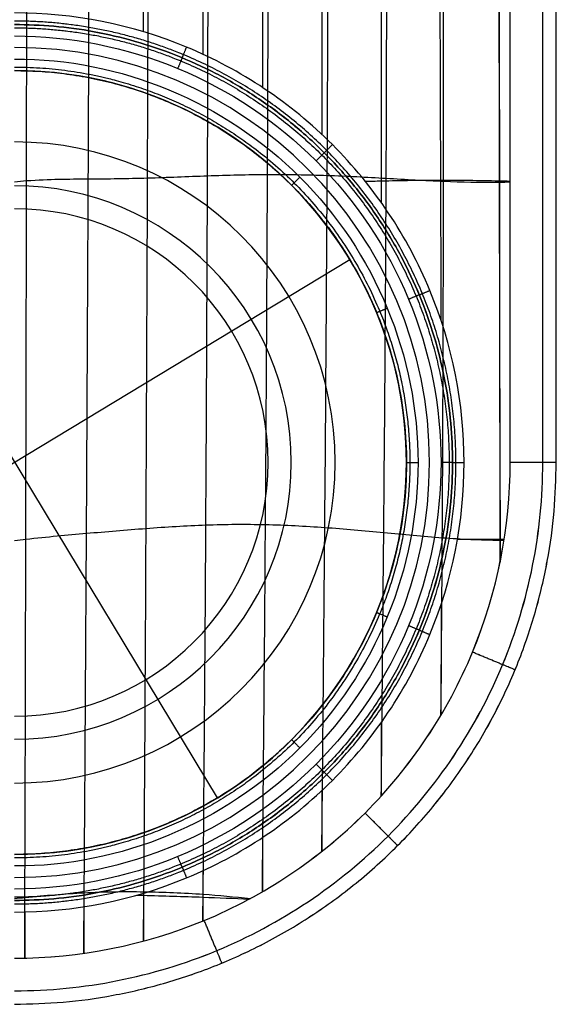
# Model space of a CAD drawing. Header units: millimetres. Extents: x -57 to 58, y -66 to 67.
# Tile 6 of 8: x 0 to 24, y -66 to -23. Entities that reach past the tile are written whole.
import ezdxf

# ---------------------------------------------------------------- set-up
doc = ezdxf.new("R2010")
doc.units = ezdxf.units.MM
doc.header["$MEASUREMENT"] = 0
doc.layers.add('White Porcelain Series_ D2_ 2017', color=178, linetype='Continuous', true_color=0x000000)

msp = doc.modelspace()

# ---------------------------------------------------------------- linework, layer by layer
at = {"layer": 'White Porcelain Series_ D2_ 2017'}
for p, q in [((21.59, -42.616, 66.5), (21.59, -14.616, 66.5)), ((21.591, -42.616, 1.5), (21.591, -14.616, 1.5)), ((8.887, -57.164, 60), (-8.704, -28.068, 60)), ((14.64, -33.821, 60), (-14.456, -51.411, 60))]:
    msp.add_line(p, q, dxfattribs=at)
at = {"layer": 'White Porcelain Series_ D2_ 2017', "extrusion": (-3.58452e-11, 1, 5.98694e-06)}
msp.add_lwpolyline([(-17.09, 62), (-17.09, 60)], dxfattribs=at)
at = {"layer": 'White Porcelain Series_ D2_ 2017', "extrusion": (0, 1, 0)}
msp.add_lwpolyline([(-18.59, 62.5), (-17.59, 62.5)], dxfattribs=at)
at = {"layer": 'White Porcelain Series_ D2_ 2017', "extrusion": (-5.98722e-06, -5.98694e-06, 1)}
for centre, radius in [((0.091, -42.616, 62.5), 18), ((0.091, -42.616, 61), 17)]:
    msp.add_arc(centre, radius, 270, 90, dxfattribs=at)
at = {"layer": 'White Porcelain Series_ D2_ 2017', "extrusion": (-5.98722e-06, -5.98691e-06, 1)}
msp.add_arc((0.091, -42.616, 62), 17, 269.9985, 89.9985, dxfattribs=at)
at = {"layer": 'White Porcelain Series_ D2_ 2017'}
for centre, radius in [((0.092, -42.616, 54.446), 13.903), ((0.092, -42.616, 64.446), 13.903), ((0.092, -42.616, 66.133), 12.003), ((0.092, -42.616, 65.578), 12.003), ((0.092, -42.616, 64.192), 12.003), ((0.092, -42.616, 63.73), 12.003), ((0.092, -42.616, 62.344), 12.003), ((0.092, -42.616, 61.882), 12.003), ((0.092, -42.616, 60.496), 12.003), ((0.092, -42.616, 60.034), 12.003), ((0.092, -42.616, 58.648), 12.003), ((0.092, -42.616, 58.186), 12.003), ((0.092, -42.616, 56.8), 12.003), ((0.092, -42.616, 56.338), 12.003), ((0.092, -42.616, 54.952), 12.003), ((0.092, -42.616, 54.446), 12.003), ((0.092, -42.616, 65), 11.003), ((0.092, -42.616, 64.769), 11.003), ((0.092, -42.616, 63.152), 11.003), ((0.092, -42.616, 62.921), 11.003), ((0.092, -42.616, 61.304), 11.003), ((0.092, -42.616, 61.073), 11.003), ((0.092, -42.616, 59.456), 11.003), ((0.092, -42.616, 59.225), 11.003), ((0.092, -42.616, 57.608), 11.003), ((0.092, -42.616, 57.377), 11.003), ((0.092, -42.616, 55.761), 11.003), ((0.092, -42.616, 55.53), 11.003)]:
    msp.add_arc(centre, radius, 270, 90, dxfattribs=at)
at = {"layer": 'White Porcelain Series_ D2_ 2017', "extrusion": (5.98723e-06, 5.98694e-06, -1)}
msp.add_open_spline([(0.532, -64.109, 1.5), (0.535, -63.211, 1.5), (0.556, -57.019, 1.5), (0.58, -46.008, 1.5), (0.613, -30.361, 1.5), (0.624, -19.961, 1.5), (0.628, -14.705, 1.5), (0.628, -14.616, 1.5)], degree=3, knots=[0.057781, 0.057781, 0.057781, 0.057781, 2.590014, 18.130099, 33.670185, 49.21027, 49.479789, 49.479789, 49.479789, 49.479789], dxfattribs=at)
at = {"layer": 'White Porcelain Series_ D2_ 2017', "extrusion": (5.98722e-06, 5.98694e-06, -1)}
for points, knots in [([(3.093, -63.905, 1.5), (3.1, -63.001, 1.5), (3.149, -56.467, 1.5), (3.212, -45.784, 1.5), (3.294, -30.316, 1.5), (3.331, -19.926, 1.5), (3.343, -14.692, 1.5), (3.344, -14.616, 1.5)], [0.204743, 0.204743, 0.204743, 0.204743, 2.590014, 18.130099, 33.670185, 49.21027, 49.438462, 49.438462, 49.438462, 49.438462]), ([(5.684, -63.379, 1.5), (5.69, -62.644, 1.5), (5.746, -55.951, 1.5), (5.798, -45.569, 1.5), (5.862, -30.305, 1.5), (5.895, -19.926, 1.5), (5.906, -14.691, 1.5), (5.906, -14.616, 1.5)], [0.739499, 0.739499, 0.739499, 0.739499, 2.590014, 18.130099, 33.670185, 49.21027, 49.437411, 49.437411, 49.437411, 49.437411]), ([(8.259, -62.504, 1.5), (8.263, -62.111, 1.5), (8.324, -55.567, 1.5), (8.395, -45.381, 1.5), (8.465, -30.218, 1.5), (8.495, -19.891, 1.5), (8.504, -14.68, 1.5), (8.504, -14.616, 1.5)], [1.61156, 1.61156, 1.61156, 1.61156, 2.590014, 18.130099, 33.670185, 49.21027, 49.404221, 49.404221, 49.404221, 49.404221]), ([(10.841, -61.235, 1.5), (10.899, -55.16, 1.5), (10.982, -45.238, 1.5), (11.071, -30.151, 1.5), (11.104, -19.86, 1.5), (11.113, -14.671, 1.5), (11.113, -14.616, 1.5)], [2.881462, 2.881462, 2.881462, 2.881462, 18.130099, 33.670185, 49.21027, 49.375791, 49.375791, 49.375791, 49.375791]), ([(13.421, -59.484, 1.5), (13.472, -54.249, 1.5), (13.559, -44.773, 1.5), (13.664, -30.179, 1.5), (13.697, -19.875, 1.5), (13.704, -14.679, 1.5), (13.704, -14.616, 1.5)], [4.632804, 4.632804, 4.632804, 4.632804, 18.130099, 33.670185, 49.21027, 49.401018, 49.401018, 49.401018, 49.401018]), ([(15.999, -57.079, 1.5), (16.038, -52.959, 1.5), (16.123, -44.189, 1.5), (16.228, -30.293, 1.5), (16.242, -19.935, 1.5), (16.24, -14.704, 1.5), (16.24, -14.616, 1.5)], [7.037615, 7.037615, 7.037615, 7.037615, 18.130099, 33.670185, 49.21027, 49.478, 49.478, 49.478, 49.478]), ([(18.586, -53.58, 1.5), (18.609, -50.912, 1.5), (18.67, -43.242, 1.5), (18.71, -30.421, 1.5), (18.686, -19.994, 1.5), (18.672, -14.728, 1.5), (18.671, -14.616, 1.5)], [10.537544, 10.537544, 10.537544, 10.537544, 18.130099, 33.670185, 49.21027, 49.547848, 49.547848, 49.547848, 49.547848]), ([(0.09, -65.531, 65.914), (3.089, -65.531, 65.914), (9.088, -64.338, 65.914), (16.716, -59.241, 65.914), (21.812, -51.614, 65.914), (23.006, -45.615, 65.914), (23.005, -42.616, 65.914)], [33.771339, 33.771339, 33.771339, 33.771339, 42.214085, 50.656902, 59.099719, 67.542536, 67.542536, 67.542536, 67.542536]), ([(0.091, -65.531, 2.086), (3.09, -65.531, 2.086), (9.088, -64.338, 2.086), (16.716, -59.241, 2.086), (21.812, -51.613, 2.086), (23.007, -45.615, 2.086), (23.005, -42.616, 2.086)], [33.771339, 33.771339, 33.771339, 33.771339, 42.214085, 50.656902, 59.099719, 67.542536, 67.542536, 67.542536, 67.542536])]:
    msp.add_open_spline(points, degree=3, knots=knots, dxfattribs=at)
at = {"layer": 'White Porcelain Series_ D2_ 2017'}
for points, knots in [([(5.682, -14.616, 66.5), (5.682, -14.641, 66.5), (5.68, -17.736, 66.5), (5.678, -20.847, 66.5), (5.676, -23.932, 66.5)], [-49.315457, -49.315457, -49.315457, -49.315457, -49.241339, -40.192883, -40.192883, -40.192883, -40.192883]), ([(8.261, -14.616, 66.5), (8.261, -14.624, 66.5), (8.262, -18.044, 66.5), (8.262, -21.483, 66.5), (8.262, -24.911, 66.5)], [-49.264506, -49.264506, -49.264506, -49.264506, -49.241339, -39.21339, -39.21339, -39.21339, -39.21339]), ([(15.99, -14.616, 66.5), (15.99, -14.632, 66.5), (15.994, -19.87, 66.5), (15.998, -25.455, 66.5), (15.999, -31.033, 66.5), (15.999, -31.349, 66.5)], [-49.287643, -49.287643, -49.287643, -49.287643, -49.241339, -33.707267, -32.77508, -32.77508, -32.77508, -32.77508]), ([(18.51, -14.616, 66.5), (18.51, -14.663, 66.5), (18.528, -19.896, 66.5), (18.557, -27.162, 66.5), (18.579, -34.416, 66.5), (18.585, -36.438, 66.5)], [-49.382028, -49.382028, -49.382028, -49.382028, -49.241339, -33.707267, -27.685154, -27.685154, -27.685154, -27.685154]), ([(21.094, -14.616, 66.5), (21.094, -14.698, 66.5), (21.099, -19.953, 66.5), (21.107, -30.389, 66.5), (21.139, -41.101, 66.5), (21.154, -46.595, 66.5), (21.155, -46.921, 66.5)], [-49.488011, -49.488011, -49.488011, -49.488011, -49.241339, -33.707267, -18.173195, -17.19154, -17.19154, -17.19154, -17.19154]), ([(15.298, -30.417, 66.5), (15.531, -30.411, 66.5), (16.626, -30.387, 66.5), (18.605, -30.351, 66.5), (20.325, -30.379, 66.5), (21.423, -30.403, 66.5), (21.588, -30.407, 66.5)], [83.331163, 83.331163, 83.331163, 83.331163, 84.029983, 86.609983, 89.189983, 89.62, 89.62, 89.62, 89.62]), ([(19.304, -45.943, 66.5), (19.902, -45.935, 66.5), (20.555, -45.932, 66.5), (21.271, -45.943, 66.5), (21.331, -45.944, 66.5)], [87.335941, 87.335941, 87.335941, 87.335941, 89.189983, 89.358246, 89.358246, 89.358246, 89.358246]), ([(8.261, -60.322, 66.5), (8.261, -60.7, 66.5), (8.261, -61.42, 66.5), (8.261, -62.154, 66.5), (8.261, -62.504, 66.5)], [-3.708463, -3.708463, -3.708463, -3.708463, -2.639123, -1.690385, -1.690385, -1.690385, -1.690385]), ([(5.414, -61.379, 66.5), (5.503, -61.382, 66.5), (6.461, -61.408, 66.5), (8.071, -61.456, 66.5), (9.602, -61.519, 66.5), (10.274, -61.551, 66.5)], [73.447898, 73.447898, 73.447898, 73.447898, 73.709983, 76.289983, 78.304719, 78.304719, 78.304719, 78.304719]), ([(5.679, -61.303, 66.5), (5.679, -61.331, 66.5), (5.68, -62.008, 66.5), (5.68, -62.698, 66.5), (5.681, -63.379, 66.5)], [-2.717486, -2.717486, -2.717486, -2.717486, -2.639123, -0.823835, -0.823835, -0.823835, -0.823835])]:
    msp.add_open_spline(points, degree=3, knots=knots, dxfattribs=at)
for points, degree in [([(10.841, -14.616, 66.5), (10.841, -18.512, 66.5), (10.841, -22.433, 66.5), (10.84, -26.348, 66.5)], 3), ([(13.423, -14.616, 66.5), (13.423, -19.186, 66.5), (13.422, -23.787, 66.5), (13.421, -28.383, 66.5)], 3), ([(23.005, -42.616, 2.086), (23.005, -28.616, 2.086), (23.005, -14.616, 2.086)], 2), ([(23.005, -42.616, 65.914), (23.005, -28.616, 65.915), (23.005, -14.616, 65.915)], 2), ([(23.59, -42.616, 64.5), (23.59, -28.616, 64.5), (23.59, -14.616, 64.5)], 2), ([(23.59, -42.616, 34), (23.59, -28.616, 34), (23.59, -14.616, 34)], 2), ([(23.591, -42.616, 3.5), (23.591, -28.616, 3.5), (23.591, -14.616, 3.5)], 2), ([(19.09, -42.616, 66), (19.09, -42.616, 64.5), (19.09, -42.616, 63)], 2), ([(23.591, -42.616, 3.5), (23.59, -42.616, 34), (23.59, -42.616, 64.5)], 2), ([(18.595, -48.767, 66.5), (18.593, -50.347, 66.5), (18.59, -51.939, 66.5), (18.586, -53.579, 66.5)], 3), ([(15.997, -53.895, 66.5), (15.996, -54.935, 66.5), (15.996, -55.994, 66.5), (15.996, -57.081, 66.5)], 3), ([(13.421, -56.849, 66.5), (13.421, -57.709, 66.5), (13.422, -58.586, 66.5), (13.422, -59.485, 66.5)], 3), ([(10.84, -58.885, 66.5), (10.84, -59.653, 66.5), (10.84, -60.435, 66.5), (10.84, -61.235, 66.5)], 3), ([(3.089, -61.883, 66.5), (3.091, -62.541, 66.5), (3.092, -63.211, 66.5), (3.094, -63.905, 66.5)], 3), ([(0.534, -62.112, 66.5), (0.536, -62.761, 66.5), (0.538, -63.426, 66.5), (0.54, -64.113, 66.5)], 3)]:
    msp.add_open_spline(points, degree=degree, dxfattribs=at)
at = {"layer": 'White Porcelain Series_ D2_ 2017', "extrusion": (-5.98722e-06, -5.98694e-06, 1)}
for points, knots in [([(21.158, -46.904, 1.5), (21.158, -46.598, 1.5), (21.147, -41.106, 1.5), (21.136, -30.46, 1.5), (21.127, -19.996, 1.5), (21.122, -14.719, 1.5), (21.122, -14.616, 1.5)], [17.213776, 17.213776, 17.213776, 17.213776, 18.130099, 33.670185, 49.21027, 49.520642, 49.520642, 49.520642, 49.520642]), ([(0.087, -30.437, 1.5), (0.27, -30.419, 1.5), (1.473, -30.316, 1.5), (3.275, -30.323, 1.5), (5.855, -30.286, 1.5), (8.461, -30.172, 1.5), (11.066, -30.103, 1.5), (13.659, -30.147, 1.5), (16.22, -30.283, 1.5), (18.733, -30.436, 1.5), (20.389, -30.468, 1.5), (21.434, -30.45, 1.5), (21.592, -30.447, 1.5)], [-0.00262, -0.00262, -0.00262, -0.00262, 0.43, 3.01, 5.59, 8.17, 10.75, 13.33, 15.91, 18.49, 21.07, 21.503259, 21.503259, 21.503259, 21.503259]), ([(0.087, -46.006, 1.5), (0.258, -45.985, 1.5), (1.39, -45.844, 1.5), (3.192, -45.688, 1.5), (5.799, -45.465, 1.5), (8.39, -45.298, 1.5), (10.977, -45.281, 1.5), (13.553, -45.417, 1.5), (16.102, -45.65, 1.5), (18.671, -45.901, 1.5), (20.33, -45.975, 1.5), (21.268, -45.988, 1.5), (21.324, -45.989, 1.5)], [-0.003177, -0.003177, -0.003177, -0.003177, 0.43, 3.01, 5.59, 8.17, 10.75, 13.33, 15.91, 18.49, 21.07, 21.232794, 21.232794, 21.232794, 21.232794]), ([(0.091, -61.522, 1.5), (0.246, -61.51, 1.5), (1.294, -61.406, 1.5), (3.09, -61.245, 1.5), (5.713, -61.21, 1.5), (8.096, -61.308, 1.5), (9.637, -61.452, 1.5), (10.321, -61.527, 1.5)], [0.004908, 0.004908, 0.004908, 0.004908, 0.43, 3.01, 5.59, 8.17, 10.230442, 10.230442, 10.230442, 10.230442])]:
    msp.add_open_spline(points, degree=3, knots=knots, dxfattribs=at)
at = {"layer": 'White Porcelain Series_ D2_ 2017', "extrusion": (5.98722e-06, 6.0097e-06, -1)}
msp.add_open_spline([(0.09, -62.116, 66.5), (2.642, -62.118, 66.5), (7.747, -61.101, 66.5), (14.238, -56.765, 66.5), (18.576, -50.273, 66.5), (20.099, -42.616, 66.5), (18.576, -34.959, 66.5), (14.239, -28.468, 66.5), (7.748, -24.131, 66.5), (2.644, -23.115, 66.5), (0.091, -23.116, 66.5)], degree=3, dxfattribs=at)
at = {"layer": 'White Porcelain Series_ D2_ 2017'}
msp.add_rational_spline([(0.09, -61.763, 66.354), (2.596, -61.764, 66.354), (7.608, -60.766, 66.354), (13.982, -56.508, 66.354), (18.24, -50.134, 66.354), (19.736, -42.616, 66.354), (18.24, -35.098, 66.354), (13.982, -28.725, 66.354), (7.608, -24.466, 66.354), (2.596, -23.468, 66.354), (0.09, -23.47, 66.354)], [0.853553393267, 0.853553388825, 0.853553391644, 0.853553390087, 0.853553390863, 0.853553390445, 0.853553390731, 0.853553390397, 0.853553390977, 0.853553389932, 0.853553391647], degree=3, dxfattribs=at)
at = {"layer": 'White Porcelain Series_ D2_ 2017', "extrusion": (5.98722e-06, 5.9878e-06, -1)}
msp.add_rational_spline([(0.09, -61.616, 66), (19.09, -61.616, 66), (19.091, -42.616, 66), (19.091, -23.616, 66), (0.091, -23.616, 66)], [1, 0.707106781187, 1, 0.707106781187, 1], degree=2, knots=[0, 0, 0, 30.629755, 30.629755, 61.259509, 61.259509, 61.259509], dxfattribs=at)
at = {"layer": 'White Porcelain Series_ D2_ 2017', "extrusion": (5.98722e-06, 5.98694e-06, -1)}
msp.add_rational_spline([(0.09, -23.616, 64.5), (19.09, -23.616, 64.5), (19.09, -42.616, 64.5), (19.09, -61.616, 64.5), (0.09, -61.616, 64.5)], [1, 0.707106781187, 1, 0.707106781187, 1], degree=2, knots=[0, 0, 0, 34.557519, 34.557519, 69.115038, 69.115038, 69.115038], dxfattribs=at)
at = {"layer": 'White Porcelain Series_ D2_ 2017'}
for points, weights, knots in [([(0.09, -23.763, 62.647), (2.558, -23.761, 62.647), (7.493, -24.744, 62.647), (13.769, -28.937, 62.647), (17.963, -35.213, 62.647), (19.435, -42.616, 62.647), (17.963, -50.019, 62.647), (13.769, -56.295, 62.647), (7.493, -60.488, 62.647), (2.558, -61.471, 62.646), (0.09, -61.47, 62.646)], [0.8535533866, 0.853553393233, 0.853553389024, 0.853553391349, 0.853553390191, 0.853553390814, 0.853553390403, 0.853553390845, 0.853553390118, 0.853553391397, 0.85355338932], [0.000001, 0.000001, 0.000001, 0.000001, 7.264749, 14.529499, 21.794248, 29.058998, 36.323747, 43.588497, 50.853246, 58.117996, 58.117996, 58.117996, 58.117996]), ([(0.09, -25.47, 62.354), (4.59, -25.44, 62.354), (11.267, -28.256, 62.354), (16.342, -35.89, 62.354), (17.686, -42.615, 62.354), (16.342, -49.345, 62.354), (11.267, -56.973, 62.354), (4.591, -59.795, 62.354), (0.09, -59.763, 62.354)], [0.853553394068, 0.853553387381, 0.853553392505, 0.853553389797, 0.853553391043, 0.853553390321, 0.853553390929, 0.853553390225, 0.853553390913], [0, 0, 0, 0, 13.74412, 20.616181, 27.488241, 34.360301, 41.232362, 54.976481, 54.976481, 54.976481, 54.976481])]:
    msp.add_rational_spline(points, weights, degree=3, knots=knots, dxfattribs=at)
at = {"layer": 'White Porcelain Series_ D2_ 2017', "extrusion": (-5.98722e-06, -5.98708e-06, 1)}
msp.add_rational_spline([(0.091, -23.616, 63), (19.091, -23.616, 63), (19.091, -42.616, 63), (19.091, -61.616, 63), (0.091, -61.616, 63)], [1, 0.707106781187, 1, 0.707106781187, 1], degree=2, knots=[0, 0, 0, 29.058998, 29.058998, 58.117996, 58.117996, 58.117996], dxfattribs=at)
at = {"layer": 'White Porcelain Series_ D2_ 2017', "extrusion": (5.98722e-06, 5.98706e-06, -1)}
msp.add_open_spline([(0.091, -24.116, 62.5), (2.512, -24.115, 62.5), (7.355, -25.079, 62.5), (13.514, -29.193, 62.5), (17.628, -35.352, 62.5), (19.073, -42.616, 62.5), (17.628, -49.88, 62.5), (13.514, -56.039, 62.5), (7.355, -60.153, 62.5), (2.513, -61.118, 62.5), (0.091, -61.116, 62.5)], degree=3, knots=[0.000001, 0.000001, 0.000001, 0.000001, 7.264749, 14.529499, 21.794248, 29.058998, 36.323747, 43.588497, 50.853246, 58.117996, 58.117996, 58.117996, 58.117996], dxfattribs=at)
at = {"layer": 'White Porcelain Series_ D2_ 2017', "extrusion": (0.92388, -0.382683, 3.24074e-06)}
msp.add_rational_spline([(7.362, -25.062, 66), (7.362, -25.062, 66.5), (7.553, -24.6, 66.5)], [1, 0.707106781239, 1], degree=2, dxfattribs=at)
at = {"layer": 'White Porcelain Series_ D2_ 2017', "extrusion": (5.98722e-06, 5.98697e-06, -1)}
msp.add_open_spline([(0.091, -25.116, 62.5), (4.684, -25.086, 62.5), (11.498, -27.96, 62.5), (16.677, -35.752, 62.5), (18.049, -42.615, 62.5), (16.677, -49.484, 62.5), (11.497, -57.269, 62.5), (4.684, -60.149, 62.5), (0.09, -60.116, 62.5)], degree=3, knots=[0, 0, 0, 0, 13.74412, 20.616181, 27.488241, 34.360301, 41.232362, 54.976481, 54.976481, 54.976481, 54.976481], dxfattribs=at)
at = {"layer": 'White Porcelain Series_ D2_ 2017', "extrusion": (-0.923881, 0.38268, -3.24554e-06)}
msp.add_rational_spline([(7.361, -25.062, 63), (7.361, -25.062, 62.5), (7.17, -25.524, 62.5)], [1, 0.707106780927, 1], degree=2, dxfattribs=at)
at = {"layer": 'White Porcelain Series_ D2_ 2017', "extrusion": (-1.73409e-06, 5.98678e-06, -1)}
msp.add_rational_spline([(0.091, -25.616, 60), (9.679, -25.616, 60), (14.64, -33.821, 60), (23.435, -48.369, 60), (8.887, -57.164, 60), (4.831, -59.616, 60), (0.092, -59.616, 60)], [0.866136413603, 0.810626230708, 1, 0.707106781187, 1, 0.896480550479, 0.866136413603], degree=2, knots=[36.141569, 36.141569, 36.141569, 53.407075, 53.407075, 80.110613, 80.110613, 89.548645, 89.548645, 89.548645], dxfattribs=at)
at = {"layer": 'White Porcelain Series_ D2_ 2017', "extrusion": (0.707107, -0.707106, -1.10034e-09)}
msp.add_rational_spline([(13.526, -29.181, 66), (13.526, -29.181, 66.5), (13.879, -28.827, 66.5)], [1, 0.707106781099, 1], degree=2, dxfattribs=at)
at = {"layer": 'White Porcelain Series_ D2_ 2017', "extrusion": (-0.70711, 0.707104, 1.25974e-08)}
msp.add_rational_spline([(13.526, -29.181, 63), (13.526, -29.181, 62.5), (13.172, -29.534, 62.5)], [1, 0.707106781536, 1], degree=2, dxfattribs=at)
at = {"layer": 'White Porcelain Series_ D2_ 2017', "extrusion": (0.707167, -0.707046, 3.20196e-08)}
msp.add_rational_spline([(12.113, -30.591, 62), (12.113, -30.591, 62.5), (12.467, -30.238, 62.5)], [1, 0.707106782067, 1], degree=2, dxfattribs=at)
at = {"layer": 'White Porcelain Series_ D2_ 2017', "extrusion": (-0.382683, 0.92388, 3.22989e-06)}
msp.add_rational_spline([(17.645, -35.345, 63), (17.645, -35.345, 62.5), (17.183, -35.536, 62.5)], [1, 0.707106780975, 1], degree=2, dxfattribs=at)
at = {"layer": 'White Porcelain Series_ D2_ 2017', "extrusion": (0.382683, -0.92388, -3.24123e-06)}
msp.add_rational_spline([(17.645, -35.345, 66), (17.645, -35.345, 66.5), (18.107, -35.154, 66.5)], [1, 0.707106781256, 1], degree=2, dxfattribs=at)
at = {"layer": 'White Porcelain Series_ D2_ 2017', "extrusion": (0.382578, -0.923923, -3.26464e-06)}
msp.add_rational_spline([(15.796, -36.113, 62), (15.796, -36.113, 62.5), (16.258, -35.921, 62.5)], [1, 0.707106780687, 1], degree=2, dxfattribs=at)
at = {"layer": 'White Porcelain Series_ D2_ 2017', "extrusion": (6.24302e-06, 6.24275e-06, -1)}
msp.add_open_spline([(0.09, -64.117, 66.5), (2.904, -64.117, 66.5), (8.532, -62.997, 66.5), (15.69, -58.215, 66.5), (20.471, -51.058, 66.5), (21.592, -45.43, 66.5), (21.59, -42.616, 66.5)], degree=3, knots=[33.771339, 33.771339, 33.771339, 33.771339, 42.214085, 50.656902, 59.099719, 67.542536, 67.542536, 67.542536, 67.542536], dxfattribs=at)
at = {"layer": 'White Porcelain Series_ D2_ 2017', "extrusion": (-5.98722e-06, -5.98694e-06, 1)}
msp.add_rational_spline([(0.09, -66.116, 34), (23.59, -66.116, 34), (23.59, -42.616, 34)], [1, 0.707106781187, 1], degree=2, dxfattribs=at)
at = {"layer": 'White Porcelain Series_ D2_ 2017', "extrusion": (5.98726e-06, 5.98699e-06, -1)}
msp.add_open_spline([(0.091, -64.117, 1.5), (2.905, -64.117, 1.5), (8.533, -62.997, 1.5), (15.69, -58.215, 1.5), (20.472, -51.058, 1.5), (21.592, -45.43, 1.5), (21.591, -42.616, 1.5)], degree=3, knots=[33.771339, 33.771339, 33.771339, 33.771339, 42.214085, 50.656902, 59.099719, 67.542536, 67.542536, 67.542536, 67.542536], dxfattribs=at)
at = {"layer": 'White Porcelain Series_ D2_ 2017', "extrusion": (-5.98719e-06, -5.98691e-06, 1)}
msp.add_rational_spline([(0.091, -66.116, 64.5), (23.591, -66.116, 64.5), (23.59, -42.616, 64.5)], [1, 0.707106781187, 1], degree=2, dxfattribs=at)
at = {"layer": 'White Porcelain Series_ D2_ 2017', "extrusion": (-5.98725e-06, -5.98698e-06, 1)}
msp.add_rational_spline([(0.091, -66.116, 3.5), (23.591, -66.116, 3.5), (23.591, -42.616, 3.5)], [1, 0.707106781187, 1], degree=2, dxfattribs=at)
at = {"layer": 'White Porcelain Series_ D2_ 2017', "extrusion": (-2.73375e-05, 1, 5.97572e-06)}
msp.add_rational_spline([(17.092, -42.616, 62), (17.092, -42.616, 62.5), (17.592, -42.616, 62.5)], [1, 0.70710678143, 1], degree=2, dxfattribs=at)
at = {"layer": 'White Porcelain Series_ D2_ 2017', "extrusion": (3.30059e-06, -1, -5.99419e-06)}
msp.add_rational_spline([(19.091, -42.616, 63), (19.091, -42.616, 62.5), (18.591, -42.616, 62.5)], [1, 0.707106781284, 1], degree=2, dxfattribs=at)
at = {"layer": 'White Porcelain Series_ D2_ 2017', "extrusion": (3.29828e-06, 1, 5.98156e-06)}
msp.add_rational_spline([(19.091, -42.616, 66), (19.091, -42.616, 66.5), (19.591, -42.616, 66.5)], [1, 0.707106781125, 1], degree=2, dxfattribs=at)
at = {"layer": 'White Porcelain Series_ D2_ 2017', "extrusion": (-6.30552e-13, -1, -5.98694e-06)}
msp.add_rational_spline([(23.59, -42.616, 64.5), (23.59, -42.616, 66.5), (21.59, -42.616, 66.5)], [1, 0.707106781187, 1], degree=2, dxfattribs=at)
at = {"layer": 'White Porcelain Series_ D2_ 2017', "extrusion": (8.40168e-13, 1, 5.98694e-06)}
msp.add_rational_spline([(23.591, -42.616, 3.5), (23.591, -42.616, 1.5), (21.591, -42.616, 1.5)], [1, 0.707106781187, 1], degree=2, dxfattribs=at)
at = {"layer": 'White Porcelain Series_ D2_ 2017', "extrusion": (-0.382651, -0.923893, -7.82622e-06)}
msp.add_rational_spline([(15.796, -49.121, 62), (15.796, -49.121, 62.5), (16.258, -49.312, 62.5)], [1, 0.707106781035, 1], degree=2, dxfattribs=at)
at = {"layer": 'White Porcelain Series_ D2_ 2017', "extrusion": (0.382683, 0.92388, 7.82043e-06)}
msp.add_rational_spline([(17.645, -49.887, 63), (17.645, -49.887, 62.5), (17.183, -49.696, 62.5)], [1, 0.70710678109, 1], degree=2, dxfattribs=at)
at = {"layer": 'White Porcelain Series_ D2_ 2017', "extrusion": (-0.382683, -0.92388, -7.8297e-06)}
msp.add_rational_spline([(17.645, -49.887, 66), (17.645, -49.887, 66.5), (18.107, -50.079, 66.5)], [1, 0.707106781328, 1], degree=2, dxfattribs=at)
at = {"layer": 'White Porcelain Series_ D2_ 2017', "extrusion": (-0.382683, -0.92388, -7.82242e-06)}
msp.add_rational_spline([(21.802, -51.61, 64.5), (21.802, -51.61, 66.5), (19.954, -50.844, 66.5)], [1, 0.707106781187, 1], degree=2, dxfattribs=at)
at = {"layer": 'White Porcelain Series_ D2_ 2017', "extrusion": (0.382683, 0.92388, 7.82242e-06)}
msp.add_rational_spline([(21.803, -51.609, 3.5), (21.803, -51.609, 1.5), (19.955, -50.844, 1.5)], [1, 0.707106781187, 1], degree=2, dxfattribs=at)
at = {"layer": 'White Porcelain Series_ D2_ 2017', "extrusion": (0.70715, 0.707063, 8.46807e-06)}
msp.add_rational_spline([(12.113, -54.64, 62), (12.113, -54.64, 62.5), (12.466, -54.994, 62.5)], [1, 0.707106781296, 1], degree=2, dxfattribs=at)
at = {"layer": 'White Porcelain Series_ D2_ 2017', "extrusion": (0.707107, 0.707106, 8.46584e-06)}
msp.add_rational_spline([(13.526, -56.052, 63), (13.526, -56.052, 62.5), (13.172, -55.698, 62.5)], [1, 0.7071067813, 1], degree=2, dxfattribs=at)
at = {"layer": 'White Porcelain Series_ D2_ 2017', "extrusion": (-0.70711, -0.707104, -8.4578e-06)}
msp.add_rational_spline([(13.526, -56.052, 66), (13.526, -56.052, 66.5), (13.879, -56.405, 66.5)], [1, 0.707106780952, 1], degree=2, dxfattribs=at)
at = {"layer": 'White Porcelain Series_ D2_ 2017', "extrusion": (0.707106, 0.707107, 8.46701e-06)}
msp.add_rational_spline([(16.708, -59.233, 3.5), (16.708, -59.233, 1.5), (15.294, -57.819, 1.5)], [1, 0.707106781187, 1], degree=2, dxfattribs=at)
at = {"layer": 'White Porcelain Series_ D2_ 2017', "extrusion": (-0.707106, -0.707107, -8.46701e-06)}
msp.add_rational_spline([(16.708, -59.234, 64.5), (16.708, -59.234, 66.5), (15.294, -57.82, 66.5)], [1, 0.707106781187, 1], degree=2, dxfattribs=at)
at = {"layer": 'White Porcelain Series_ D2_ 2017', "extrusion": (-0.92388, -0.382683, -7.82288e-06)}
msp.add_rational_spline([(7.362, -60.17, 63), (7.362, -60.17, 62.5), (7.17, -59.709, 62.5)], [1, 0.707106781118, 1], degree=2, dxfattribs=at)
at = {"layer": 'White Porcelain Series_ D2_ 2017', "extrusion": (0.923881, 0.38268, 7.82626e-06)}
msp.add_rational_spline([(7.361, -60.17, 66), (7.361, -60.17, 66.5), (7.553, -60.632, 66.5)], [1, 0.70710678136, 1], degree=2, dxfattribs=at)
at = {"layer": 'White Porcelain Series_ D2_ 2017', "extrusion": (0.92388, 0.382683, 7.82257e-06)}
msp.add_rational_spline([(9.084, -64.328, 64.5), (9.084, -64.328, 66.5), (8.318, -62.48, 66.5)], [1, 0.707106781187, 1], degree=2, dxfattribs=at)
at = {"layer": 'White Porcelain Series_ D2_ 2017', "extrusion": (-0.92388, -0.382683, -7.82257e-06)}
msp.add_rational_spline([(9.084, -64.328, 3.5), (9.084, -64.328, 1.5), (8.319, -62.48, 1.5)], [1, 0.707106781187, 1], degree=2, dxfattribs=at)

doc.saveas('drawing.dxf')
